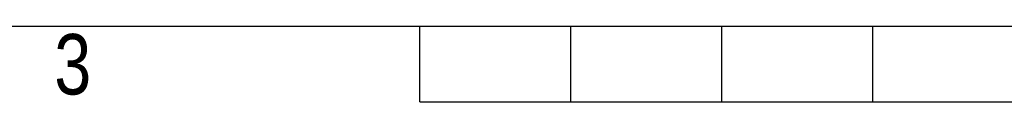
# Model space of a CAD drawing. Header units: millimetres. Extents: x 0 to 420, y 0 to 297.
# Tile 9 of 88: x 131 to 198, y 0 to 5. Entities that reach past the tile are written whole.
import ezdxf

# ---------------------------------------------------------------- set-up
doc = ezdxf.new("R2010")
doc.units = ezdxf.units.MM
doc.layers.add('CARTIGLIO', color=140, linetype='Continuous')
doc.styles.add('SLDTEXTSTYLE2', font='TXT', dxfattribs={"width": 0.821468})

msp = doc.modelspace()

# ---------------------------------------------------------------- linework, layer by layer
at = {"layer": 'CARTIGLIO', "linetype": 'Continuous'}
for p, q in [((5.18012, 5.171), (414.8274, 5.171)), ((158.2616, -0.00321), (158.2616, 5.171)), ((168.61003, -0.00321), (168.61003, 5.171)), ((178.95846, -0.00321), (178.95846, 5.171)), ((189.30689, -0.00321), (189.30689, 5.171)), ((158.2616, -0.00321), (261.74592, -0.00321))]:
    msp.add_line(p, q, dxfattribs=at)

# ---------------------------------------------------------------- texts
at = {"layer": 'CARTIGLIO', "insert": (134.49186, 4.63707), "char_height": 4.13937, "attachment_point": 2, "style": 'SLDTEXTSTYLE2'}
msp.add_mtext('3', dxfattribs=at)

doc.saveas('drawing.dxf')
